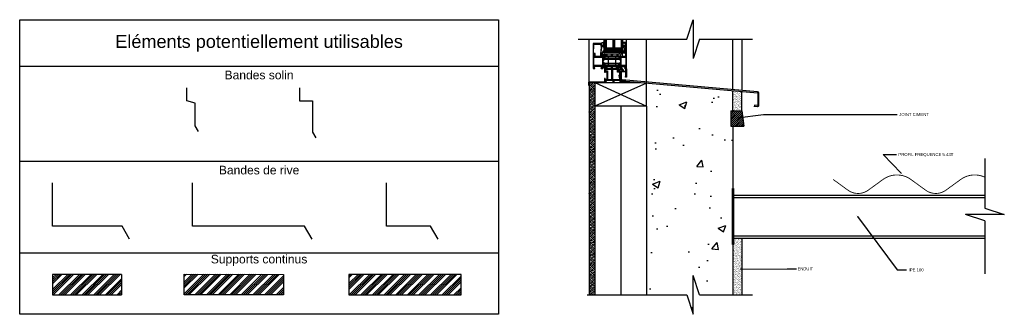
# Model space of a CAD drawing. Header units: millimetres. Extents: x -1351 to 930, y -550 to 133.
import ezdxf
from ezdxf import colors
from ezdxf.entities.mleader import LeaderData, LeaderLine
from ezdxf.math import Vec2, Vec3

# ---------------------------------------------------------------- set-up
doc = ezdxf.new("R2010")
doc.units = ezdxf.units.MM
doc.header["$LTSCALE"] = 4.5
doc.layers.add('bande solin', color=10, linetype='Continuous', lineweight=30)
doc.layers.add('rive en solin', color=160, linetype='Continuous', lineweight=30)
for name, color, linetype in [('Bati', 7, 'Continuous'), ('Légende', 253, 'Continuous'), ('profil couverture', 4, 'Continuous'), ('Support bois', 32, 'Continuous')]:
    doc.layers.add(name, color=color, linetype=linetype)
doc.styles.get("Standard").update_dxf_attribs({"font": 'arial.ttf'})
doc.linetypes.add('ISOLATION', pattern='A,0.00254,-2.54,[134,ltypeshp.shx,S=2.54,R=0,X=-2.54,Y=0],-5.08,[134,ltypeshp.shx,S=2.54,R=180,X=2.54,Y=0],-2.54', length=10.16254)

# ---------------------------------------------------------------- blocks, each defined once
blk = doc.blocks.new('Bande solin ATSO1')
at = {"layer": 'bande solin', "ltscale": 4.5}
for p, q in [((0, 0), (0, 30)), ((19.3, -5.3), (0, 0)), ((19.3, -58.3), (19.3, -5.3)), ((26.8, -71.3), (19.3, -58.3)), ((19.3, -58.3), (19.3, -58.3))]:
    blk.add_line(p, q, dxfattribs=at)
blk = doc.blocks.new('Bande de rive ATRS3')
at = {"layer": 'rive en solin', "ltscale": 4.5}
for p, q in [((0, 0), (0, 100)), ((102, 0), (0, 0)), ((119.5, -30.3), (102, 0)), ((102, 0), (102, 0))]:
    blk.add_line(p, q, dxfattribs=at)
blk = doc.blocks.new('Support continu 230mm')
at = {"layer": 'Support bois', "ltscale": 3}
h = blk.add_hatch(dxfattribs=at)
h.set_pattern_fill('ANSI34', color=256)
h.set_pattern_definition([(45, (-301.452, 273.357), (-13.4704, 13.4704), []), (45, (-296.962, 273.357), (-13.4704, 13.4704), []), (45, (-292.472, 273.357), (-13.4704, 13.4704), []), (45, (-287.982, 273.357), (-13.4704, 13.4704), [])])
h.paths.add_polyline_path([(230, 47.6), (0, 48.1), (0, 0), (230, 0)])
at = {"layer": 'Support bois'}
blk.add_line((0, 48.2), (230, 47.6), dxfattribs=at)
at = {"layer": 'Support bois', "ltscale": 4.5}
for p, q in [((0, 0), (0, 48.2)), ((230, 47.6), (230, 0)), ((230, 0), (0, 0)), ((0, 0), (0, 0))]:
    blk.add_line(p, q, dxfattribs=at)
blk = doc.blocks.new('Support continu 160mm')
at = {"layer": 'Support bois', "ltscale": 4.5}
h = blk.add_hatch(dxfattribs=at)
h.set_pattern_fill('ANSI34', color=256)
h.set_pattern_definition([(45, (1023.22, 377.298), (-13.4704, 13.4704), []), (45, (1027.71, 377.298), (-13.4704, 13.4704), []), (45, (1032.2, 377.298), (-13.4704, 13.4704), []), (45, (1036.69, 377.298), (-13.4704, 13.4704), [])])
h.paths.add_polyline_path([(0, 47.6), (0, 0), (160, 0), (160, 47.6)])
for p, q in [((160, 47.6), (0, 47.6)), ((0, 47.6), (0, 47.6)), ((0, 47.6), (0, 0)), ((160, 47.6), (160, 0)), ((0, 0), (0, 0)), ((0, 0), (160, 0))]:
    blk.add_line(p, q, dxfattribs=at)
blk = doc.blocks.new('Bande solin ATSO2')
at = {"layer": 'bande solin'}
for p, q in [((0, 30), (0, 0)), ((0, 0), (30, 0)), ((30, 0), (30, -73)), ((30, -73), (37.5, -86))]:
    blk.add_line(p, q, dxfattribs=at)
blk = doc.blocks.new('Bande de rive ATRS2')
at = {"layer": 'rive en solin'}
for p, q in [((0, 0), (0, 100)), ((260, 0), (0, 0)), ((277.5, -30.3), (260, 0))]:
    blk.add_line(p, q, dxfattribs=at)
blk = doc.blocks.new('Bande de rive ATRS1')
at = {"layer": 'rive en solin', "ltscale": 4.5}
for p, q in [((0, 0), (0, 100)), ((161, 0), (0, 0)), ((178.5, -30.3), (161, 0)), ((161, 0), (161, 0))]:
    blk.add_line(p, q, dxfattribs=at)
blk = doc.blocks.new('Support continu 260mm')
at = {"layer": 'Support bois', "ltscale": 4.5}
h = blk.add_hatch(dxfattribs=at)
h.set_pattern_fill('ANSI34', color=256)
h.set_pattern_definition([(45, (722.78, 481.945), (-13.4704, 13.4704), []), (45, (727.27, 481.945), (-13.4704, 13.4704), []), (45, (731.76, 481.945), (-13.4704, 13.4704), []), (45, (736.25, 481.945), (-13.4704, 13.4704), [])])
h.paths.add_polyline_path([(260, 0), (260, 47.6), (0, 47.6), (0, 0)])
for p, q in [((260, 47.6), (0, 47.6)), ((0, 47.6), (0, 47.6)), ((0, 47.6), (0, 0)), ((260, 0), (260, 47.6)), ((260, 47.6), (260, 47.6)), ((0, 0), (260, 0))]:
    blk.add_line(p, q, dxfattribs=at)

msp = doc.modelspace()

# ---------------------------------------------------------------- hatches: boundary and pattern name
at = {"layer": 'Bati', "ltscale": 0.5}
h = msp.add_hatch(dxfattribs=at)
h.set_pattern_fill('ANSI33', color=256)
h.paths.add_polyline_path([(-18.5, -12.6), (-31.5, -12.6), (-31.5, -19.6), (-31.5, -67.6), (-31.5, -504.9), (-18.5, -504.9)])
h = msp.add_hatch(dxfattribs=at)
h.set_pattern_fill('AR-CONC', color=256)
h.paths.add_polyline_path([(301.5, -113.5), (286.5, -113.5), (286.5, -73.5), (301.5, -73.5), (301.9, -31.4), (101.1, -13.9), (101.5, -504.9), (194.7, -504.9), (209.4, -549.9), (209.4, -460), (224.1, -504.9), (301.5, -504.9)])
h.paths.add_polyline_path([(296.3, -124.2), (306.6, -124.2), (306.6, -113.9), (296.3, -113.9)])
at = {"layer": 'Bati', "ltscale": 4.5}
h = msp.add_hatch(dxfattribs=at)
h.set_pattern_fill('AR-SAND', color=256, scale=0.093436)
h.paths.add_polyline_path([(322.5, -33.2), (301.5, -31.4), (301.5, -67.6), (301.5, -78.5), (309, -78.5), (322.5, -78.5)])
at = {"layer": 'Bati'}
h = msp.add_hatch(dxfattribs=at)
h.set_pattern_fill('ANSI31', color=256)
h.set_pattern_definition([(45, (15, 0), (-2.245064, 2.245064), [])])
h.paths.add_polyline_path([(322.5, -78.5), (296.5, -78.5), (296.5, -113.5), (316.5, -113.5), (326.5, -113.5)])
at = {"layer": 'Bati', "ltscale": 4.5}
h = msp.add_hatch(dxfattribs=at)
h.set_pattern_fill('AR-SAND', color=256, scale=0.093436)
h.paths.add_polyline_path([(301.5, -504.9), (322.5, -504.9), (322.5, -373.4), (301.5, -373.4)])

# ---------------------------------------------------------------- linework, layer by layer
at = {"layer": 'Bati'}
for p, q in [((194.7, 88.2), (209.4, 133.1)), ((209.4, 133.1), (209.4, 43.2)), ((-57, 88.2), (194.7, 88.2)), ((0.1, 88.2), (49.1, 88.2)), ((2.6, 88.2), (2.6, 61.2)), ((3.6, 88.2), (3.6, 61.2)), ((4.6, 88.2), (4.6, 61.2)), ((5.6, 88.2), (5.6, 61.2)), ((6.6, 88.2), (6.6, 61.2)), ((7.6, 88.2), (7.6, 61.2)), ((8.6, 61.2), (8.6, 88.2)), ((23.6, 88.2), (23.6, 61.2)), ((24.6, 88.2), (24.6, 61.2)), ((25.6, 88.2), (25.6, 61.2)), ((26.6, 88.2), (26.6, 61.2)), ((27.6, 61.2), (27.6, 88.2)), ((42.6, 88.2), (42.6, 61.2)), ((43.6, 88.2), (43.6, 61.2)), ((44.6, 88.2), (44.6, 61.2)), ((45.6, 88.2), (45.6, 61.2)), ((46.6, 61.2), (46.6, 88.2)), ((49.8, 57.5), (52.1, 70.6)), ((50.6, 56.3), (53.2, 71.3)), ((52.1, 70.9), (52.1, 70.6)), ((52.2, 71), (52.5, 71.6)), ((224.1, 88.2), (209.4, 43.2)), ((224.1, 88.2), (347.1, 88.2)), ((301.5, -29.1), (301.5, 88.2)), ((322.5, 88.2), (322.5, -30.9)), ((-1.4, 56.4), (-2.6, 53.7)), ((-2.2, 53), (1.2, 53)), ((39.3, 57), (-0.5, 57)), ((0.6, 57), (0.6, 61)), ((0.6, 61), (47.7, 61)), ((47.7, 57), (0.6, 57)), ((0.7, 50.9), (0.7, 51)), ((1.1, 51.4), (1.6, 51.7)), ((2.8, 48.4), (1.1, 50.4)), ((1.2, 52.8), (1.2, 51.5)), ((1.7, 53.3), (1.9, 54)), ((1.9, 54), (37.2, 54)), ((2.6, 61.2), (8.6, 61.2)), ((3, 48.3), (3, 48.3)), ((3.4, 53.8), (3.4, 48.5)), ((4, 48.3), (4, 48.3)), ((4.1, 48.4), (5.9, 50.4)), ((5.8, 51.4), (5.6, 51.5)), ((5.7, 51.5), (5.7, 53.8)), ((6.2, 50.9), (6.2, 51)), ((23.6, 61.2), (27.6, 61.2)), ((39.5, 52.4), (41, 48.6)), ((41.3, 53.9), (39.7, 56.7)), ((42, 48), (44.1, 48)), ((42.6, 61.2), (46.6, 61.2)), ((43.1, 56.5), (43.1, 54.4)), ((49.2, 57), (43.6, 57)), ((44.6, 55), (44.6, 48.5)), ((49.6, 55.5), (45.1, 55.5)), ((47.7, 61), (47.7, 57)), ((-31.5, -12.6), (-31.5, -504.9)), ((-18.5, -12.6), (-18.5, -504.9)), ((101.5, -67.6), (101.5, -504.9)), ((301.5, -113.5), (301.5, -504.9)), ((885.2, -188.4), (885.2, -303.5)), ((300.5, -388.4), (300.5, -258.4)), ((300.5, -258.4), (301.5, -258.4)), ((302.5, -258.4), (301.5, -258.4)), ((302.5, -258.4), (302.5, -388.4)), ((302.5, -273.4), (885.2, -273.4)), ((302.5, -279.1), (885.2, -279.1)), ((930.2, -318.2), (840.3, -318.2)), ((885.2, -333), (840.3, -318.2)), ((885.2, -303.5), (930.2, -318.2)), ((885.2, -333), (885.2, -455.9)), ((302.5, -367.7), (885.2, -367.7)), ((302.5, -373.4), (885.2, -373.4)), ((301.5, -388.4), (300.5, -388.4)), ((302.5, -388.4), (301.5, -388.4)), ((209.4, -549.9), (209.4, -460)), ((224.1, -504.9), (209.4, -460)), ((-36.5, -504.9), (194.7, -504.9)), ((194.7, -504.9), (209.4, -549.9)), ((224.1, -504.9), (347.1, -504.9))]:
    msp.add_line(p, q, dxfattribs=at)
at = {"layer": 'Bati', "ltscale": 0.5}
for p, q in [((-31.5, -11.6), (-31.5, 88.2)), ((54.8, 78.6), (54.8, 88.2)), ((101.1, -13.9), (101.2, 88.2)), ((4.2, -11.6), (-32.5, -11.6)), ((-32.5, -19.6), (-32.5, -11.6)), ((-31.5, -19.6), (-32.5, -19.6)), ((-31.5, -12.6), (86.6, -12.6)), ((-18.5, -12.5), (101.5, -67.6)), ((101.1, -13.9), (-18.5, -67.6)), ((4.2, -12.6), (4.2, -11.6)), ((101.5, -67.6), (101.1, -13.9)), ((301.5, -78.5), (301.5, -31.4)), ((101.5, -67.6), (-18.5, -67.6))]:
    msp.add_line(p, q, dxfattribs=at)
at = {"layer": 'Bati', "ltscale": 12.83558}
msp.add_line((3.5, 53.8), (3.5, 48.5), dxfattribs=at)
at = {"layer": 'Bati', "ltscale": 4.5}
for p, q in [((322.5, -78.5), (322.5, -33.2)), ((296.5, -78.5), (301.5, -78.5)), ((296.5, -78.5), (296.5, -113.5)), ((301.5, -78.5), (322.5, -78.5)), ((322.5, -78.5), (326.5, -113.5)), ((296.5, -113.5), (301.5, -113.5)), ((301.5, -113.5), (326.5, -113.5)), ((301.5, -373.4), (322.5, -373.4)), ((322.5, -373.4), (322.5, -504.9)), ((300.5, -388.4), (300.5, -388.4))]:
    msp.add_line(p, q, dxfattribs=at)
at = {"layer": 'Bati', "linetype": 'ISOLATION', "ltscale": 0.5}
msp.add_line((41.5, -67.6), (41.5, -504.9), dxfattribs=at)
at = {"layer": 'Bati'}
for points in [[(-2.2, 70.9), (-3.6, 76.1), (-2.2, 76.1), (-2.2, 77.5, 0.414214), (-2.7, 78), (-21.9, 78, 0.4142), (-22.4, 77.5), (-22.4, 53.5, 0.414227), (-21.9, 53), (-21.1, 53, 0.19885), (-20.7, 53.1), (-20.5, 53.3, -0.19885), (-20.2, 53.5), (-18.4, 53.5), (-18.4, 51.8), (-18.4, 51.8), (-18.8, 50.8), (-18.1, 49.5), (-17.7, 49.5, 0.414214), (-17.2, 50), (-17.2, 53.5, 0.414161), (-18.5, 54.8), (-20.6, 54.8, -0.416523), (-21.1, 55.3), (-20.9, 75, -0.4096), (-19.4, 76.5), (-5.4, 76.7, -0.341631), (-4.9, 76.3), (-3.4, 70.7), (-3.4, 68.6), (-5.6, 53.8), (-5.6, 49.3, 0.49432), (-4.9, 48.8, 0.326592), (-2.6, 51.5), (-3.3, 51.5, 0.242678), (-3.7, 51.3, -0.73865), (-4.4, 51.5), (-4.4, 53.7), (-2.2, 68.5)], [(-2.4, 78), (-3.3, 78), (-3.8, 78, -0.12366), (-3.9, 78, -0.12394), (-3.9, 78.1, -0.12147), (-4, 78.2, -0.12207), (-3.9, 78.3), (-3.7, 78.9, -0.088344), (-3.6, 79.1, -0.087614), (-3.4, 79.2, -0.05486), (-2.4, 79.6, -0.00766), (-2.2, 79.6, -0.006754), (-0.5, 79.9, 0.168103), (1.6, 81.2, -0.596494), (2.6, 80.7), (2.6, 78.3, -0.050855), (2.1, 76.9), (1.5, 75.5, 0.194917), (1.1, 74.3, -0.084238), (1.6, 70.9), (1.8, 72.5, -0.919956), (2.6, 72.5), (2.6, 70.1, -0.710603), (1.2, 69.6), (0.1, 70.9), (-2.9, 74.6, -0.538369), (-2.8, 75), (-2.3, 75.2, 0.310537), (-2.2, 75.3), (-2.2, 77.8, 0.19891), (-2.2, 77.9, 0.19891)], [(51.3, 79.9, 0.414214), (50.8, 79.4), (50.8, 78.1, 0.414214), (51.2, 77.7), (51.6, 77.7), (51.6, 78.7), (53.6, 78.7), (53.6, 73.2), (51.6, 73.2), (51.6, 74.2), (51.2, 74.2, 0.414214), (50.8, 73.8), (50.8, 71.4, 0.414214), (51.2, 71), (51.4, 71, 0.414214), (51.8, 71.4), (51.8, 72), (52.5, 72, -0.414214), (53, 71.5), (53, 71), (53.1, 71), (52.8, 47.9), (51.6, 47.9), (51.6, 48.6, 1.000625), (50.8, 48.6), (50.8, 47.9), (47.4, 47.9), (46.9, 47.6), (46.3, 47.9), (41.4, 47.9), (39.9, 47.5, -0.244146), (39.7, 47.6), (39.3, 47.9, 0.167343), (39.1, 48), (38.3, 48, 0.479656), (38.1, 47.7), (38.7, 45, 1.238134), (39.1, 45.2), (40.8, 46.5, -0.080897), (40.9, 46.5), (41.1, 46.5, -0.767327), (41.4, 46.1), (41.4, 41.8, -0.414214), (41.2, 41.6), (40.7, 41.6, -0.131652), (40.6, 41.6), (39.3, 42.4, 1), (38.9, 42.4), (38.9, 40.9, 0.198912), (39, 40.6), (41.2, 38.4, -0.198912), (41.4, 38), (41.4, 34.8, -0.198912), (41.2, 34.5), (39, 32.2, 0.198912), (38.9, 31.9), (38.9, 30.4, 1), (39.3, 30.4), (40.6, 31.2, -0.131652), (40.7, 31.2), (41.2, 31.2, -0.414214), (41.4, 31), (41.4, 26.8, -0.767327), (41.1, 26.3), (40.9, 26.3, -0.080897), (40.8, 26.4), (39.1, 27.6, 1.238134), (38.7, 27.8), (38.1, 25.1, 0.479656), (38.3, 24.9), (39.1, 24.9, 0.167343), (39.3, 24.9), (39.7, 25.3, -0.244146), (39.9, 25.3), (41.4, 24.9), (46.3, 24.9), (46.9, 25.2), (47.4, 24.9), (53, 24.9), (53, 21.4), (50.8, 21.4), (50.6, 20.7, 0.198912), (50.6, 20.6), (50.8, 20.2, 0.267949), (51.3, 19.9), (54.3, 19.9, 0.414214), (54.8, 20.4), (54.8, 79.4, 0.414214), (54.3, 79.9)], [(46.6, 80.7, 0.000018), (46.6, 78.5), (46.6, 76.6), (46.6, 68.7, 0.333402), (47.2, 68.2), (47.7, 68.2, 0.315299), (48.3, 68.6), (48.3, 68.6), (48.8, 71.9, -0.315299), (48.9, 72), (50.3, 72, 0.414214), (50.6, 72.3), (50.6, 73.9, -0.414214), (50.7, 74), (51.9, 74, -0.414214), (52, 73.9), (52, 73.7, 0.63707), (52.3, 73.6), (53.2, 74.3, 0.221695), (53.2, 74.4), (53.2, 77.5, 0.221695), (53.2, 77.6), (52.3, 78.4, 0.63707), (52, 78.3), (52, 78, -0.414214), (51.9, 77.9), (50.7, 77.9, -0.414214), (50.6, 78), (50.6, 79.6, -0.182676), (50.8, 80, 0.615262), (50.7, 80.1), (47.6, 80.7, -0.00162), (47.1, 81, 0.510082), (46.6, 80.7)], [(3.9, 27.9, 1.238312), (3.5, 27.7), (1.7, 26.4, -0.080897), (1.7, 26.4), (1.5, 26.4, -0.767327), (1.2, 26.9), (1.2, 31.1, -0.414214), (1.4, 31.3), (1.8, 31.3, -0.131652), (1.9, 31.3), (3.3, 30.5, 0.999998), (3.7, 30.5), (3.7, 32, 0.198912), (3.6, 32.3), (1.4, 34.5, -0.198912), (1.2, 34.9), (1.2, 38.1, -0.198912), (1.4, 38.5), (3.6, 40.7, 0.198912), (3.7, 41), (3.7, 42.5, 0.999998), (3.3, 42.5), (1.9, 41.7, -0.131652), (1.8, 41.7), (1.4, 41.7, -0.414214), (1.2, 41.9), (1.2, 46.1, -0.767327), (1.5, 46.6), (1.7, 46.6, -0.080897), (1.7, 46.5), (3.5, 45.3, 1.238312), (3.9, 45.1), (4.5, 47.8, 0.479614), (4.3, 48), (3.5, 48, 0.172618), (3.3, 48), (2.9, 47.7, -0.244698), (2.7, 47.6), (1.2, 48), (-0.3, 48, -0.414214), (-0.8, 48.5), (-0.8, 51.5), (0.6, 51.5, 0.57735), (0.8, 51.8), (0.2, 52.7, 0.267949), (-0.2, 53), (-3.2, 53, 0.267949), (-3.6, 52.7), (-4.1, 51.8, 0.57735), (-4, 51.5), (-2.6, 51.5), (-2.6, 48), (-10.9, 48), (-11.4, 47.7), (-11.9, 48), (-20.6, 48), (-20.6, 51.5), (-18.4, 51.5), (-18.2, 52.2, 0.198912), (-18.2, 52.3), (-18.4, 52.7, 0.267949), (-18.9, 53), (-21.9, 53, 0.414214), (-22.4, 52.5), (-22.4, 20.5, 0.414214), (-21.9, 20), (-18.9, 20, 0.267949), (-18.4, 20.2), (-18.2, 20.7, 0.198912), (-18.2, 20.8), (-18.4, 21.5), (-20.6, 21.5), (-20.6, 25), (-11.9, 25), (-11.4, 25.3), (-10.9, 25), (-2.6, 25), (-2.6, 21.5), (-4, 21.5, 0.57735), (-4.1, 21.2), (-3.6, 20.2, 0.267949), (-3.2, 20), (-0.2, 20, 0.267949), (0.2, 20.2), (0.8, 21.2, 0.57735), (0.6, 21.5), (-0.8, 21.5), (-0.8, 24.5, -0.414214), (-0.3, 25), (1.2, 25), (2.7, 25.4, -0.244698), (2.9, 25.3), (3.3, 25, 0.172618), (3.5, 25), (4.3, 25, 0.479614), (4.5, 25.2)], [(1.3, 45.2, -0.012287), (1.4, 44.9, 0.37684), (1.7, 44.6), (1.8, 44.6, -1.69614), (1.8, 43.6), (1.7, 43.6, 0.37684), (1.4, 43.3, -0.012287), (1.3, 43, 0.044632), (1.3, 43), (1.3, 42.4, 0.414214), (1.7, 42), (1.9, 42, 0.131652), (2, 42), (3.6, 42.9, -0.131652), (3.7, 42.9), (4, 42.9, -0.351665), (4.5, 42.5), (4.6, 42.1, 0.351665), (5.1, 41.7), (12, 41.7, -0.414214), (12.5, 41.2), (12.5, 33.1, 1), (13.3, 33.1), (13.3, 41.2, -0.414214), (13.8, 41.7), (28.8, 41.7, -0.414214), (29.3, 41.2), (29.3, 33.1, 1), (30.1, 33.1), (30.1, 41.2, -0.414214), (30.6, 41.7), (37.5, 41.7, 0.351665), (38, 42.1), (38.1, 42.5, -0.351665), (38.6, 42.9), (38.9, 42.9, -0.131652), (39.1, 42.9), (40.6, 42, 0.131652), (40.7, 42), (40.9, 42, 0.414214), (41.3, 42.4), (41.3, 43, 0.044632), (41.3, 43, -0.012287), (41.3, 43.3, 0.37684), (41, 43.6), (40.9, 43.6, -1.69614), (40.9, 44.6), (41, 44.6, 0.37684), (41.3, 44.9, -0.012287), (41.3, 45.2, 0.044632), (41.3, 45.2), (41.3, 45.8, 0.414214), (40.9, 46.2), (40.7, 46.2, 0.131652), (40.6, 46.2), (39.1, 45.3, -0.131652), (38.9, 45.2), (38.7, 45.2, -0.351665), (38.4, 45.5), (37.9, 47.8, 0.351665), (37.4, 48.2), (35.4, 48.2, -0.414214), (34.9, 48.7), (34.9, 51.5, -0.414214), (35.1, 51.7), (36.3, 51.7, 0.57735), (36.5, 52), (36, 52.9, 0.267949), (35.5, 53.2), (32.8, 53.2, 0.267949), (32.4, 52.9), (31.9, 52, 0.57735), (32, 51.7), (33.2, 51.7, -0.414214), (33.4, 51.5), (33.4, 48.7, -0.414214), (32.9, 48.2), (22.6, 48.2, -0.414214), (22.1, 48.7), (22.1, 51.5, -0.414214), (22.3, 51.7), (23.5, 51.7, 0.57735), (23.6, 52), (23.1, 52.9, 0.267949), (22.7, 53.2), (20, 53.2, 0.267949), (19.6, 52.9), (19, 52, 0.57735), (19.2, 51.7), (20.4, 51.7, -0.414214), (20.6, 51.5), (20.6, 48.7, -0.414214), (20.1, 48.2), (9.7, 48.2, -0.414214), (9.2, 48.7), (9.2, 51.5, -0.414214), (9.4, 51.7), (10.6, 51.7, 0.57735), (10.8, 52), (10.3, 52.9, 0.267949), (9.8, 53.2), (7.1, 53.2, 0.267949), (6.7, 52.9), (6.2, 52, 0.57735), (6.3, 51.7), (7.5, 51.7, -0.414214), (7.7, 51.5), (7.7, 48.7, -0.414214), (7.2, 48.2), (5.3, 48.2, 0.351665), (4.8, 47.8), (4.3, 45.5, -0.351665), (4, 45.2), (3.7, 45.2, -0.131652), (3.6, 45.3), (2, 46.2, 0.131652), (1.9, 46.2), (1.7, 46.2, 0.414214), (1.3, 45.8), (1.3, 45.2, 0.044632)], [(5.8, 45.7, -0.351665), (7.7, 47.3), (11.5, 47.3, -0.414214), (12.5, 46.3), (12.5, 43.6, -0.414214), (11.5, 42.6), (6.9, 42.6, -0.479656), (5.5, 44.4)], [(13.3, 46.3, -0.414214), (14.3, 47.3), (28.3, 47.3, -0.414214), (29.3, 46.3), (29.3, 43.6, -0.414214), (28.3, 42.6), (14.3, 42.6, -0.414214), (13.3, 43.6)], [(36.9, 45.7), (37.2, 44.4, -0.479656), (35.7, 42.6), (31.1, 42.6, -0.414214), (30.1, 43.6), (30.1, 46.3, -0.414214), (31.1, 47.3), (34.9, 47.3, -0.351665)], [(42.1, 24.6, -0.138668), (42.2, 23.5), (42.4, 23.5, -0.12703), (42, 22.5), (41.8, 22.7, -0.079446), (41.4, 22.3), (41.6, 22.1, -0.12703), (40.6, 21.7), (40.6, 22, -0.079446), (40, 22), (40, 21.7, -0.12703), (39, 22.1), (39.2, 22.3, -0.079446), (38.8, 22.7), (38.6, 22.5, -0.12703), (38.2, 23.5), (38.4, 23.5, -0.138668), (38.5, 24.6, 0.476175), (38.4, 24.8), (37.6, 24.8, 0.425467), (36.5, 23.8, 0.041106), (36.6, 23.2, -0.291923), (36.4, 22.7, 0.660885), (36.6, 21.8, -0.365719), (36.8, 21.6), (36.8, 20.3, -0.414214), (36.3, 19.8), (31.5, 19.8), (31.5, 21.3, 0.414214), (31, 21.8), (30.5, 21.8, 0.414214), (30, 21.3), (30, 19.8), (7.3, 19.8, -0.267949), (6.5, 20.3), (4.6, 23.6, 0.267949), (2.8, 24.6), (0.6, 24.6, 0.36397), (0.4, 24.5), (0, 22.4, 0.466308), (0.2, 22.1), (1.8, 22.1, 0.352285), (2, 22.3, -0.684883), (2.9, 22.4), (3.9, 20.7, -0.131652), (4.2, 19.7), (4.2, 12, 0.267949), (4.4, 11.6), (5.4, 11.1, 0.57735), (5.7, 11.2), (5.7, 12.6), (9.2, 12.6), (9.2, 4.4), (9.5, 3.8), (9.2, 3.3), (9.2, -5.4), (5.7, -5.4), (5.7, -3.1), (5, -3, 0.198912), (4.9, -3), (4.4, -3.2, 0.267949), (4.2, -3.7), (4.2, -11.7, 0.414214), (4.7, -12.2), (7.7, -12.2, 0.267949), (8.1, -11.9), (8.4, -11.5, 0.198912), (8.4, -11.3), (8.2, -10.7), (6, -10.7), (6, -7.2), (14.7, -7.2), (15.2, -6.9), (15.7, -7.2), (24, -7.2), (24, -10.7), (22.6, -10.7, 0.57735), (22.4, -11), (23, -11.9, 0.267949), (23.4, -12.2), (26.4, -12.2, 0.267949), (26.8, -11.9), (27.4, -11, 0.57735), (27.2, -10.7), (25.8, -10.7), (25.8, -7.2), (38.7, -7.2, -0.414214), (39.2, -7.7), (39.2, -11.7, 0.414214), (39.7, -12.2), (40.7, -12.2, 0.414214), (40.9, -12), (40.9, -11.9, -0.414214), (41.9, -10.9), (50.1, -10.9, -0.414214), (51.1, -11.9), (51.1, -12, 0.390486), (51.3, -12.2), (52.6, -12.2, 0.414214), (53.1, -11.7), (53.1, -9.8, 0.388879), (52.6, -9.3), (41.5, -8.3, -0.388879), (41, -7.8), (41, 12.1), (43.5, 12.1), (44.2, 11.4, 0.668179), (44.5, 11.6), (44.5, 13.1, 0.414214), (44.3, 13.3), (35.7, 13.3, -0.414214), (35.4, 13.6), (35.4, 17.2, -0.414214), (35.7, 17.5), (37.1, 17.5, 0.414214), (37.4, 17.8), (37.4, 18.3), (44.2, 18.3, 0.414214), (44.5, 18), (44.7, 18), (44.7, 17.8, 0.414214), (45, 17.5), (45.7, 17.5, 0.414214), (46, 17.8), (46, 18.8, 0.414214), (45, 19.8), (42.6, 19.8, -0.734269), (42.4, 20.7, 0.237912), (44, 23.8, 0.422542), (43, 24.8), (42.2, 24.8, 0.476175)], [(41.2, 28.1, -0.012287), (41.2, 28.4, 0.37684), (40.9, 28.7), (40.8, 28.7, -1.69614), (40.8, 29.7), (40.9, 29.7, 0.37684), (41.2, 30, -0.012287), (41.2, 30.3, 0.044632), (41.2, 30.3), (41.2, 30.9, 0.414214), (40.8, 31.3), (40.6, 31.3, 0.131652), (40.5, 31.3), (39, 30.4, -0.131652), (38.9, 30.3), (38.5, 30.3, -0.351665), (38, 30.7), (37.9, 31.2, 0.351665), (37.4, 31.6), (5, 31.6, 0.351665), (4.5, 31.2), (4.4, 30.7, -0.351665), (4, 30.3), (3.6, 30.3, -0.131652), (3.5, 30.4), (1.9, 31.3, 0.131652), (1.8, 31.3), (1.6, 31.3, 0.414214), (1.2, 30.9), (1.2, 30.3, 0.044632), (1.2, 30.3, -0.012287), (1.3, 30, 0.37684), (1.6, 29.7), (1.7, 29.7, -1.69614), (1.7, 28.7), (1.6, 28.7, 0.37684), (1.3, 28.4, -0.012287), (1.2, 28.1, 0.044632), (1.2, 28.1), (1.2, 27.5, 0.414214), (1.6, 27.1), (1.8, 27.1, 0.131652), (1.9, 27.1), (3.5, 28, -0.131652), (3.6, 28), (3.9, 28, -0.351665), (4.2, 27.8), (4.7, 25.5, 0.351665), (5.2, 25.1), (7.1, 25.1, -0.414214), (7.6, 24.6), (7.6, 21.8, -0.414214), (7.4, 21.6), (6.2, 21.6, 0.57735), (6.1, 21.3), (6.6, 20.3, 0.267949), (7, 20.1), (9.7, 20.1, 0.267949), (10.2, 20.3), (10.7, 21.3, 0.57735), (10.5, 21.6), (9.3, 21.6, -0.414214), (9.1, 21.8), (9.1, 24.6, -0.414214), (9.6, 25.1), (20, 25.1, -0.414214), (20.5, 24.6), (20.5, 21.8, -0.414214), (20.3, 21.6), (19.1, 21.6, 0.57735), (18.9, 21.3), (19.5, 20.3, 0.267949), (19.9, 20.1), (22.6, 20.1, 0.267949), (23, 20.3), (23.6, 21.3, 0.57735), (23.4, 21.6), (22.2, 21.6, -0.414214), (22, 21.8), (22, 24.6, -0.414214), (22.5, 25.1), (32.8, 25.1, -0.414214), (33.3, 24.6), (33.3, 21.8, -0.414214), (33.1, 21.6), (31.9, 21.6, 0.57735), (31.8, 21.3), (32.3, 20.3, 0.267949), (32.7, 20.1), (35.4, 20.1, 0.267949), (35.9, 20.3), (36.4, 21.3, 0.57735), (36.2, 21.6), (35, 21.6, -0.414214), (34.8, 21.8), (34.8, 24.6, -0.414214), (35.3, 25.1), (37.3, 25.1, 0.351665), (37.8, 25.5), (38.3, 27.8, -0.351665), (38.6, 28), (38.9, 28, -0.131652), (39, 28), (40.5, 27.1, 0.131652), (40.6, 27.1), (40.8, 27.1, 0.414214), (41.2, 27.5), (41.2, 28.1, 0.044632)], [(6.9, 30.7), (11.4, 30.7, -0.414214), (12.4, 29.7), (12.4, 27, -0.414214), (11.4, 26), (7.6, 26, -0.351665), (5.7, 27.5), (5.4, 28.9, -0.479656)], [(14.2, 26, -0.414214), (13.2, 27), (13.2, 29.7, -0.414214), (14.2, 30.7), (28.2, 30.7, -0.414214), (29.2, 29.7), (29.2, 27, -0.414214), (28.2, 26)], [(36.8, 27.5, -0.351665), (34.8, 26), (31, 26, -0.414214), (30, 27), (30, 29.7, -0.414214), (31, 30.7), (35.6, 30.7, -0.479656), (37.1, 28.9)], [(6.2, 14.9, 0.414214), (6.7, 14.4), (10.5, 14.4, -0.414214), (11, 13.9), (11, -4.9, 0.414214), (11.5, -5.4), (20.5, -5.4, 0.414214), (21, -4.9), (21, 17.5, 0.414214), (20.5, 18), (6.7, 18, 0.414214), (6.2, 17.5)], [(34.4, 11.5, -0.414214), (33.9, 12), (33.9, 17.5, 0.414214), (33.4, 18), (22.8, 18, 0.414214), (22.3, 17.5), (22.3, -4.9, 0.414214), (22.8, -5.4), (38.7, -5.4, 0.414214), (39.2, -4.9), (39.2, -0.9, 0.414214), (38.7, -0.4), (38.2, -0.4, -0.414214), (37.7, 0.1), (37.7, 0.6, -0.414214), (38.2, 1.1), (38.7, 1.1, 0.414214), (39.2, 1.6), (39.2, 2.6, 0.414214), (38.7, 3.1), (38.2, 3.1, -0.414214), (37.7, 3.6), (37.7, 4.1, -0.414214), (38.2, 4.6), (38.7, 4.6, 0.414214), (39.2, 5.1), (39.2, 11, 0.414214), (38.7, 11.5)], [(52.8, 0.7, -0.414214), (53.3, 1.2), (53.3, 12.1), (45.5, 12.1, -0.414214), (45.2, 12.4), (45.2, 13.6), (36.6, 13.6, -0.414214), (36.3, 13.9), (36.3, 16.4, -0.414214), (37.3, 17.4), (37.6, 17.4, -0.414214), (38.6, 16.4), (38.6, 16.2, -0.414214), (38.3, 15.9), (37.7, 15.9), (37.7, 14.8), (45.5, 14.8), (45.5, 15.9), (44.9, 15.9, -0.414214), (44.6, 16.2), (44.6, 16.4, -0.414214), (45.6, 17.4), (46.9, 17.4), (46.9, 13.6), (53.3, 13.6), (53.3, 18.2, -0.414214), (52.8, 18.7), (52.8, 19.2, -0.414214), (53.3, 19.7), (54.3, 19.7, -0.414214), (54.8, 19.2), (54.8, 0.2, -0.414214), (54.3, -0.3), (53.3, -0.3, -0.414214), (52.8, 0.2)], [(358.2, -68.2, 0.440011), (361.5, -65.2), (361.5, -37.1, 0.388879), (358.7, -34.1), (44.8, -6.6, -0.388879), (43.8, -5.4), (43.8, 11.2, 0.388879), (43.5, 11.5), (41.8, 11.7, 0.440011), (41.5, 11.4), (41.5, -5.4, 0.388879), (44.6, -8.9), (358.5, -36.4, -0.388879), (359.2, -37.1), (359.2, -65.2, -0.440011), (358.4, -65.9), (351.8, -65.3, 0.440011), (351.5, -64.7), (351.5, -68.6, 0.388879), (351.7, -67.6)]]:
    msp.add_lwpolyline(points, format="xyb", close=True, dxfattribs=at)
for points in [[(-20.8, 26.7), (-20.8, 46.3), (-0.4, 46.3), (-0.4, 26.7)], [(53.2, 26.6), (43, 26.6), (43, 46.2), (53.2, 46.2)]]:
    msp.add_lwpolyline(points, close=True, dxfattribs=at)
for points in [[(8.6, 61.2), (8.6, 68.2), (23.6, 68.2), (23.6, 61.2), (8.6, 61.2)], [(21.6, 63.2), (10.6, 63.2), (10.6, 66.2), (21.6, 66.2), (21.6, 63.2)], [(27.6, 61.2), (27.6, 68.2), (42.6, 68.2), (42.6, 61.2), (27.6, 61.2)], [(40.6, 63.2), (29.6, 63.2), (29.6, 66.2), (40.6, 66.2), (40.6, 63.2)]]:
    msp.add_lwpolyline(points, dxfattribs=at)
for centre, radius, start, end in [((52.6, 70.8), 0.5, 153, 168), ((52.8, 71.4), 0.399, 350, 153), ((-2.2, 53.5), 0.5, 156.5403, 270), ((-0.5, 56), 1, 90, 156.5403), ((0.9, 51), 0.2, 125, 180), ((1.2, 53.5), 0.5, 270, 342.5), ((3.2, 53.8), 0.2, 0, 90), ((3.3, 48.5), 0.2, 270, 331.045), ((3.6, 48.5), 0.2, 180, 270), ((5.9, 53.8), 0.2, 90, 180), ((6, 51), 0.2, 0, 55), ((37.2, 51.5), 2.5, 22.2513, 90), ((39.3, 56.5), 0.5, 29.1069, 90), ((42, 49), 1, 202.2513, 270), ((42.1, 54.4), 1, 209.1069, 0), ((43.6, 56.5), 0.5, 90, 180), ((44.1, 48.5), 0.5, 270, 0), ((45.1, 55), 0.5, 90, 180), ((49.2, 57.6), 0.589, 270, 350), ((49.6, 56.5), 1, 270, 350)]:
    msp.add_arc(centre, radius, start, end, dxfattribs=at)
at = {"layer": 'Bati', "ltscale": 0.597989}
msp.add_arc((3.7, 53.8), 0.2, 90, 180, dxfattribs=at)
at = {"layer": 'Bati', "ltscale": 0.192319}
msp.add_arc((3.3, 48.5), 0.2, 331.045, 0, dxfattribs=at)
at = {"layer": 'Bati', "ltscale": 0.332525, "extrusion": (0, 0, -1)}
for centre, start_param, end_param in [((3, 48.5), 6.283034, 7.15496), ((4, 48.5), 5.411411, 6.283337)]:
    msp.add_ellipse(centre, major_axis=(0, -0.2), ratio=0.998641, start_param=start_param, end_param=end_param, dxfattribs=at)
at = {"layer": 'Bati', "extrusion": (0, 0, -1)}
for centre, start_param, end_param in [((3, 48.5), 6.283034, 7.15496), ((4, 48.5), 5.411411, 6.283337)]:
    msp.add_ellipse(centre, major_axis=(0, -0.2), ratio=0.998641, start_param=start_param, end_param=end_param, dxfattribs=at)
at = {"layer": 'Bati'}
for points in [[(0.7, 50.9), (0.7, 50.9), (0.8, 50.8), (0.8, 50.8)], [(2.8, 48.4), (2.8, 48.4), (2.8, 48.4), (2.8, 48.4)], [(4.1, 48.4), (4.1, 48.4), (4.1, 48.4), (4.1, 48.4)], [(6.2, 50.9), (6.2, 50.9), (6.2, 50.8), (6.1, 50.8)]]:
    msp.add_open_spline(points, degree=3, dxfattribs=at)
for points, knots in [([(0.8, 51.2), (0.8, 51.2), (0.9, 51.2), (0.9, 51.3), (1, 51.3), (1, 51.4), (1.1, 51.4)], [3.265594, 3.265594, 3.265594, 3.265594, 4.024874, 4.024874, 4.024874, 4.78423, 4.78423, 4.78423, 4.78423]), ([(1.1, 50.4), (1, 50.5), (0.9, 50.6), (0.9, 50.7), (0.8, 50.7), (0.8, 50.8), (0.8, 50.8)], [4.837651, 4.837651, 4.837651, 4.837651, 5.532717, 5.532717, 5.532717, 6.227551, 6.227551, 6.227551, 6.227551]), ([(1, 53), (1.1, 53), (1.1, 53), (1.1, 53), (1.1, 53), (1.2, 53), (1.2, 52.9), (1.2, 52.9), (1.2, 52.9), (1.2, 52.9), (1.2, 52.8), (1.2, 52.8), (1.2, 52.8)], [5.744088, 5.744088, 5.744088, 5.744088, 6.144336, 6.144336, 6.144336, 6.524995, 6.524995, 6.524995, 6.905345, 6.905345, 6.905345, 7.314885, 7.314885, 7.314885, 7.314885]), ([(1.6, 51.7), (1.6, 51.7), (1.6, 51.7), (1.7, 51.8), (1.8, 51.8), (2, 51.9), (2.1, 51.9), (2.2, 51.9)], [-0.06485682, -0.06485682, -0.06485682, -0.06485682, -0.06329001, -0.06329001, -0.0329844, -0.0329844, 0, 0, 0, 0]), ([(3.3, 48.3), (3.3, 48.3), (3.3, 48.3), (3.2, 48.3), (3.1, 48.3), (3, 48.3), (3, 48.3)], [1.570796, 1.570796, 1.570796, 1.570796, 2.382274, 2.382274, 2.382274, 3.193753, 3.193753, 3.193753, 3.193753]), ([(3.6, 48.3), (3.7, 48.3), (3.7, 48.3), (3.7, 48.3), (3.8, 48.3), (3.9, 48.3), (4, 48.3)], [1.570796, 1.570796, 1.570796, 1.570796, 2.382274, 2.382274, 2.382274, 3.193753, 3.193753, 3.193753, 3.193753]), ([(5.2, 51.6), (5.3, 51.6), (5.4, 51.6), (5.5, 51.6), (5.5, 51.6), (5.6, 51.6), (5.6, 51.6), (5.6, 51.6), (5.6, 51.5), (5.6, 51.5)], [-0.18477009, -0.18477009, -0.18477009, -0.18477009, -0.16174086, -0.16174086, -0.15022624, -0.15022624, -0.13871163, -0.13871163, -0.13760808, -0.13760808, -0.13760808, -0.13760808]), ([(6.1, 51.2), (6.1, 51.2), (6.1, 51.2), (6, 51.3), (6, 51.3), (5.9, 51.4), (5.8, 51.4)], [3.265594, 3.265594, 3.265594, 3.265594, 4.024874, 4.024874, 4.024874, 4.78423, 4.78423, 4.78423, 4.78423]), ([(5.9, 50.4), (5.9, 50.5), (6, 50.6), (6, 50.7), (6.1, 50.7), (6.1, 50.8), (6.1, 50.8)], [4.837651, 4.837651, 4.837651, 4.837651, 5.532717, 5.532717, 5.532717, 6.227551, 6.227551, 6.227551, 6.227551])]:
    msp.add_open_spline(points, degree=3, knots=knots, dxfattribs=at)
at = {"layer": 'Légende', "ltscale": 4.5}
for p, q in [((-1350.6, 25.2), (-241.6, 25.2)), ((-1350.6, -195.2), (-241.6, -195.2)), ((-1350.6, -407.4), (-241.6, -407.4))]:
    msp.add_line(p, q, dxfattribs=at)
msp.add_lwpolyline([(-241.6, -549.9), (-1350.6, -549.9), (-1350.6, 133.1), (-241.6, 133.1)], close=True, dxfattribs=at)
at = {"layer": 'profil couverture', "color": 4, "const_width": 2}
msp.add_lwpolyline([(533.8, -237.3), (567.9, -262.1, 0.158569), (591.5, -269.7, 0.158569), (615, -262.1), (649.1, -237.3, -0.325318), (713.8, -237.3), (747.9, -262.1, 0.158569), (771.5, -269.7, 0.158569), (795, -262.1), (829.1, -237.3, -0.275596), (885.2, -232.1)], format="xyb", dxfattribs=at)
msp.add_lwpolyline([(285.4, -240.9), (285.4, -240.9), (285.4, -240.9)], close=True, dxfattribs=at)

# ---------------------------------------------------------------- block references
at = {"layer": 'bande solin'}
msp.add_blockref('Bande solin ATSO1', (-963.2, -54.8), dxfattribs=at)
at = {"layer": 'rive en solin'}
msp.add_blockref('Bande de rive ATRS3', (-501, -345.2), dxfattribs=at)
at = {"layer": 'Support bois', "ltscale": 4.5}
for name, p in [('Bande solin ATSO2', (-702.2, -54.8)), ('Bande de rive ATRS1', (-1274.5, -345.2)), ('Bande de rive ATRS2', (-950.6, -345.2))]:
    msp.add_blockref(name, p, dxfattribs=at)
at = {"layer": 'Support bois'}
for name, p in [('Support continu 160mm', (-1274.5, -504.9)), ('Support continu 230mm', (-969.3, -504.9)), ('Support continu 260mm', (-588.1, -504.9))]:
    msp.add_blockref(name, p, dxfattribs=at)

# ---------------------------------------------------------------- texts
at = {"layer": 'Légende', "ltscale": 4.5, "attachment_point": 8}
for s, width, insert, char_height in [('Eléments potentiellement utilisables', 739.508, (-796.1, 58.6), 30), ('Bandes solin', 338.015, (-796.1, -5.4), 20), ('Bandes de rive', 338.015, (-796.1, -225.8), 20), ('Supports continus', 338.015, (-796.1, -437.9), 20)]:
    msp.add_mtext_dynamic_manual_height_columns(s, width=width, gutter_width=35, heights=[0], dxfattribs=dict(at, insert=insert, char_height=char_height))

# ---------------------------------------------------------------- leaders
at = {"layer": 'Légende', "lineweight": 5}
ml = msp.add_multileader_mtext('Standard', dxfattribs=at)
ml.set_content(' JOINT CIMENT', color=256)
ml.set_leader_properties()
ml.build(insert=Vec2(0, 0))
ml.multileader.update_dxf_attribs({"text_right_attachment_type": 6, "dogleg_length": 0.36})
ctx = ml.context
ctx.base_point, ctx.char_height, ctx.plane_origin = Vec3(682.1, -86.6), 7, Vec3(307.6, -95.1)
ctx.right_attachment = 6
notes = []
notes.append((ctx, [(0, (1, 1, 0), (372, -86.6), (1, 0), 310.1, [(0, [(307.6, -95.1)], 0, [])])]))
ctx.mtext.insert, ctx.mtext.flow_direction = Vec3(684.1, -83.1), 5
ml = msp.add_multileader_mtext('Standard', dxfattribs=at)
ml.set_content(' PROFIL FREQUENCE 5.43T', color=256)
ml.set_leader_properties()
ml.build(insert=Vec2(0, 0))
ml.multileader.update_dxf_attribs({"text_right_attachment_type": 6, "dogleg_length": 0.36})
ctx = ml.context
ctx.base_point, ctx.char_height, ctx.plane_origin = Vec3(680.1, -179.7), 7, Vec3(578.3, -230.4)
ctx.right_attachment = 6
notes.append((ctx, [(0, (1, 1, 0), (649.2, -179.7), (1, 0), 30.9, [(0, [(694.3, -225.9)], 0, [])])]))
ctx.mtext.insert, ctx.mtext.flow_direction = Vec3(682.1, -175.9), 5
ml = msp.add_multileader_mtext('Standard', dxfattribs=at)
ml.set_content(' IPE 100', color=256)
ml.set_leader_properties()
ml.build(insert=Vec2(0, 0))
ml.multileader.update_dxf_attribs({"text_right_attachment_type": 6, "dogleg_length": 0.36})
ctx = ml.context
ctx.base_point, ctx.char_height, ctx.plane_origin = Vec3(703.8, -447), 7, Vec3(544.4, -320.2)
ctx.right_attachment = 6
notes.append((ctx, [(0, (1, 1, 0), (682.2, -447), (1, 0), 21.6, [(0, [(587.8, -320.2)], 0, [])])]))
ctx.mtext.insert, ctx.mtext.flow_direction = Vec3(705.8, -443.4), 5
ml = msp.add_multileader_mtext('Standard', dxfattribs=at)
ml.set_content('ENDUIT', color=256)
ml.set_leader_properties()
ml.build(insert=Vec2(0, 0))
ml.multileader.update_dxf_attribs({"text_right_attachment_type": 6, "dogleg_length": 0.36})
ctx = ml.context
ctx.base_point, ctx.char_height, ctx.plane_origin = Vec3(449.1, -444.3), 7, Vec3(289.8, -327.2)
ctx.right_attachment = 6
notes.append((ctx, [(0, (1, 1, 0), (427.5, -444.3), (1, 0), 21.6, [(0, [(315.5, -444.9)], 0, [])])]))
ctx.mtext.insert, ctx.mtext.flow_direction = Vec3(451.1, -440.8), 5
for ctx, leaders in notes:
    for number, flags, end, landing, length, lines in leaders:
        leader = LeaderData()
        leader.index, (leader.has_last_leader_line, leader.has_dogleg_vector, leader.attachment_direction) = number, flags
        leader.last_leader_point, leader.dogleg_vector, leader.dogleg_length = Vec3(end), Vec3(landing), length
        for number, points, colour, breaks in lines:
            line = LeaderLine()
            line.index, line.vertices, line.color, line.breaks = number, Vec3.list(points), colors.encode_raw_color(colour), breaks
            leader.lines.append(line)
        ctx.leaders.append(leader)

doc.saveas('drawing.dxf')
